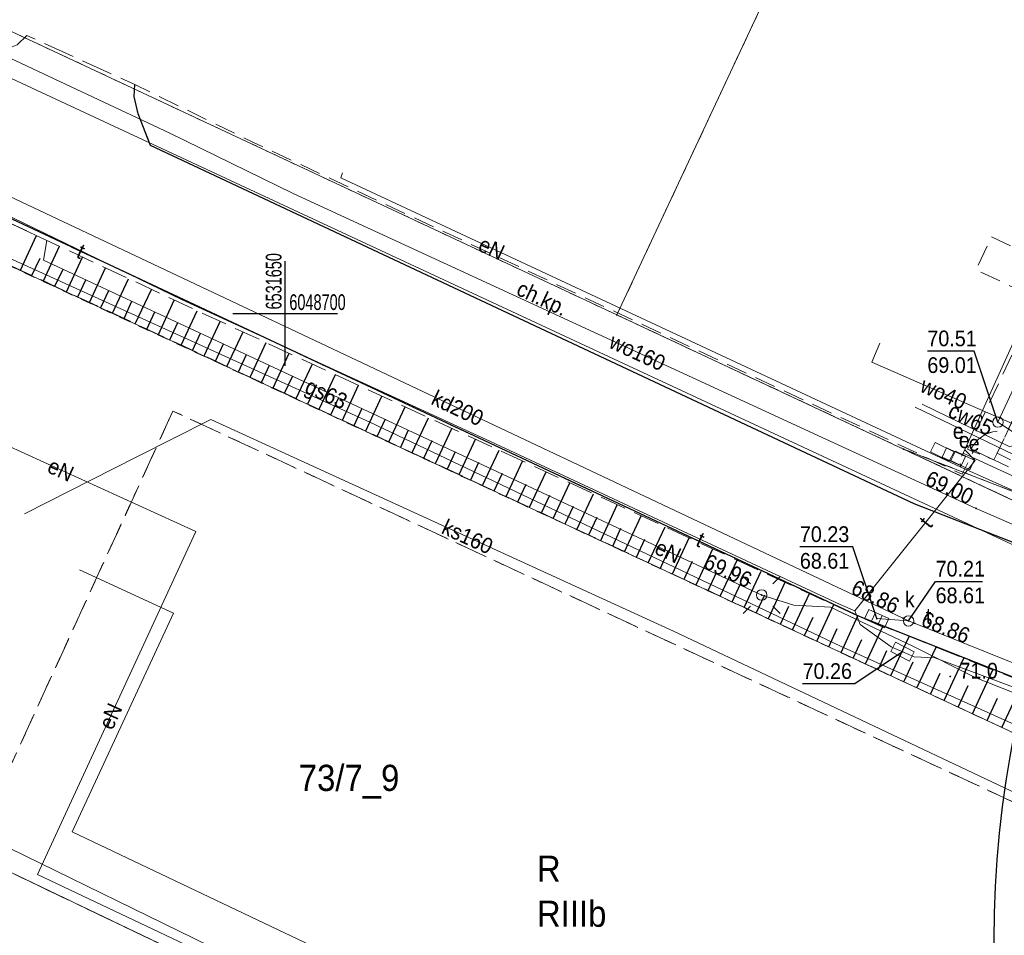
# Model space of a CAD drawing. Header units: feet. Extents: x 6524992 to 6539952, y 6047571 to 6067901.
# Tile 11 of 53: x 6531637 to 6531684, y 6048670 to 6048714. Entities that reach past the tile are written whole.
import ezdxf
from ezdxf.enums import TextEntityAlignment as Align

# ---------------------------------------------------------------- set-up
doc = ezdxf.new("R2010")
doc.units = ezdxf.units.FT
doc.header["$MEASUREMENT"] = 0
for name, pattern in [('1.5_0.5', [2, 1.5, -0.5]), ('218-500', [1, 0.5, -0.5]), ('219-500', [0]), ('ktok04-500', [0]), ('mz1.0_0.5', [1.5, 1, -0.5]), ('mz1.25_0.5', [1.75, 1.25, -0.5])]:
    doc.linetypes.add(name, pattern=pattern)
doc.layers.get('0').update_dxf_attribs({"linetype": 'CONTINUOUS', "lineweight": 18})
doc.layers.add('000 Inne (niezydentyfikowane)', color=7, linetype='CONTINUOUS')
doc.layers.add('00_krz', color=7, linetype='CONTINUOUS', lineweight=18)
for name, color, linetype, transparency in [('203-Punkt załamania granicy działki nie stabilizowany', 7, 'CONTINUOUS', 0.5), ('209-Opis konturu klasyfikacyjnego', 7, 'CONTINUOUS', 0.5), ('210-Oznaczenie użytku', 7, 'CONTINUOUS', 0.5), ('211-Nr działki', 7, 'CONTINUOUS', 0.5), ('217-Granica konturu klasyfikcyjnego', 7, 'CONTINUOUS', 0.5), ('218-Granica użytku', 7, 'CONTINUOUS', 0.5), ('219-Linia granicy', 7, 'CONTINUOUS', 0.5), ('chodnik (powierzchnia)', 7, 'CONTINUOUS', 0.5), ('chodnik (powierzchnia)-Atr17', 7, 'CONTINUOUS', 0.5), ('furtka (linia)', 7, 'CONTINUOUS', 0.5), ('furtka (linia) - symbol', 7, 'CONTINUOUS', 0.5), ('jezdnia (powierzchnia)', 7, 'CONTINUOUS', 0.5), ('kratka ściekowa (punkt)', 7, 'CONTINUOUS', 0.5), ('krawężnik (linia)', 7, 'CONTINUOUS', 0.5), ('latarnia (punkt)', 7, 'CONTINUOUS', 0.5), ('plac (powierzchnia)', 7, 'CONTINUOUS', 0.5), ('przewód ciepłowniczy (linia)', 7, 'CONTINUOUS', 0.5), ('przewód ciepłowniczy (linia)-Atr1', 7, 'CONTINUOUS', 0.5), ('przewód elektroenergetyczny (linia)', 7, 'CONTINUOUS', 0.5), ('przewód elektroenergetyczny (linia)-Atr1', 7, 'CONTINUOUS', 0.5), ('przewód gazowy (linia)', 7, 'CONTINUOUS', 0.5), ('przewód gazowy (linia)-Atr1', 7, 'CONTINUOUS', 0.5), ('przewód kanalizacyjny (linia)', 7, 'CONTINUOUS', 0.5), ('przewód kanalizacyjny (linia)-Atr1', 7, 'CONTINUOUS', 0.5), ('przewód telekomunikacyjny (linia)', 7, 'CONTINUOUS', 0.5), ('przewód telekomunikacyjny (linia)-Atr1', 7, 'CONTINUOUS', 0.5), ('przewód wodociągowy (linia)', 7, 'CONTINUOUS', 0.5), ('przewód wodociągowy (linia)-Atr1', 7, 'CONTINUOUS', 0.5), ('punkt o określonej wysokości (sieć elektroenergetyczna)', 7, 'CONTINUOUS', 0.5), ('punkt o określonej wysokości (sieć elektroenergetyczna)-Atr2', 7, 'CONTINUOUS', 0.5), ('punkt o określonej wysokości (sieć kanalizacyjna)', 7, 'CONTINUOUS', 0.5), ('punkt o określonej wysokości (sieć kanalizacyjna)-Atr2', 7, 'CONTINUOUS', 0.5), ('punkt o określonej wysokości (sieć kanalizacyjna)-Atr3', 7, 'CONTINUOUS', 0.5), ('punkt o określonej wysokości (sieć telekomunikacyjna)', 7, 'CONTINUOUS', 0.5), ('punkt o określonej wysokości (sieć telekomunikacyjna)-Atr2', 7, 'CONTINUOUS', 0.5), ('punkt o określonej wysokości (sieć wodociągowa)', 7, 'CONTINUOUS', 0.5), ('punkt o określonej wysokości (sieć wodociągowa)-Atr3', 7, 'CONTINUOUS', 0.5), ('punkt wysokościowy naturalny', 7, 'CONTINUOUS', 0.5), ('punkt wysokościowy naturalny-Atr2', 7, 'CONTINUOUS', 0.5), ('skarpa nieumocniona (powierzchnia)', 7, 'CONTINUOUS', 0.5), ('studzienka okrągła - przewód kanalizacyjny (punkt)', 7, 'CONTINUOUS', 0.5), ('studzienka okrągła - przewód kanalizacyjny (punkt)-Atr17', 7, 'CONTINUOUS', 0.5), ('studzienka prostokątna - przewód telekomunikacyjny (punkt)', 7, 'CONTINUOUS', 0.5), ('studzienka prostokątna - przewód telekomunikacyjny (punkt)-Atr17', 7, 'CONTINUOUS', 0.5), ('szafa elektroenergetyczna (punkt)', 7, 'CONTINUOUS', 0.5), ('szafa elektroenergetyczna (punkt)-Atr17', 7, 'CONTINUOUS', 0.5), ('Wstawianie ramki sekcyjnej z opisem', 7, 'CONTINUOUS', 0.5)]:
    doc.layers.add(name, color=color, linetype=linetype, transparency=transparency)
doc.layers.add('_Robocza', color=1, linetype='CONTINUOUS', lineweight=30, plot=False)
doc.layers.add('BDZ_ObiektZwiazanyZKomunikacja', color=7, linetype='CONTINUOUS', lineweight=18, transparency=0.5)
doc.styles.get("Standard").update_dxf_attribs({"font": 'arial.ttf'})

# ---------------------------------------------------------------- blocks, each defined once
blk = doc.blocks.new('203')
at = {"linetype": 'Continuous', "lineweight": 0}
h = blk.add_hatch(color=0, dxfattribs=at)
edge = h.paths.add_edge_path()
edge.add_arc((0, 0), 0.045, 0, 360)
blk = doc.blocks.new('OK04')
at = {"color": 0, "linetype": 'Continuous', "lineweight": 0}
blk.add_arc((1.5, 0.001), 1.5, 120, 180, dxfattribs=at)
blk = doc.blocks.new('US15')
at = {"color": 0, "linetype": 'Continuous', "lineweight": 13}
blk.add_circle((0, 0), 0.25, dxfattribs=at)
blk = doc.blocks.new('PW01')
at = {"linetype": 'Continuous', "lineweight": 13}
h = blk.add_hatch(color=0, dxfattribs=at)
edge = h.paths.add_edge_path()
edge.add_arc((0, 0), 0.045, 0, 360)
blk = doc.blocks.new('SM01')
at = {"color": 0, "linetype": 'Continuous', "lineweight": 13}
for p, q in [((-0.53, 0.531), (-0.883, 0.884)), ((0.531, 0.531), (0.884, 0.884)), ((-0.53, -0.53), (-0.883, -0.883)), ((0.531, -0.53), (0.884, -0.883))]:
    blk.add_line(p, q, dxfattribs=at)
blk.add_circle((0, 0), 0.25, dxfattribs=at)
blk = doc.blocks.new('US05')
at = {"color": 0, "linetype": 'Continuous', "lineweight": 13}
for p, q in [((-0.525, -0.25), (-0.525, 0.25)), ((-0.525, 0.25), (-0.175, 0.25)), ((-0.175, -0.25), (-0.175, 0.25)), ((-0.175, 0.25), (0.175, 0.25)), ((0.175, -0.25), (0.175, 0.25)), ((0.175, 0.25), (0.525, 0.25)), ((0.525, -0.25), (0.525, 0.25)), ((-0.525, -0.25), (-0.175, -0.25)), ((-0.175, -0.25), (0.175, -0.25)), ((0.175, -0.25), (0.525, -0.25))]:
    blk.add_line(p, q, dxfattribs=at)
blk = doc.blocks.new('US15B')
at = {"color": 0, "linetype": 'Continuous', "lineweight": 0}
blk.add_lwpolyline([(-0.5, -0.25), (0.5, -0.25), (0.5, 0.25), (-0.5, 0.25)], close=True, dxfattribs=at)
blk = doc.blocks.new('US18')
at = {"color": 0, "linetype": 'Continuous', "lineweight": 13}
for p, q in [((-0.5, -0.25), (-0.5, 0.25)), ((-0.5, 0.25), (0.5, 0.25)), ((0.5, -0.25), (0.5, 0.25)), ((-0.5, -0.25), (0.5, -0.25))]:
    blk.add_line(p, q, dxfattribs=at)
blk = doc.blocks.new('RAMKA500K')
at = {"color": 0}
for p, q in [((50, 197.5), (50, 202.5)), ((47.5, 200), (52.5, 200))]:
    blk.add_line(p, q, dxfattribs=at)
blk = doc.blocks.new('KTOK04_500')
at = {"color": 0, "linetype": 'Continuous', "lineweight": 13}
blk.add_arc((3, 0), 3, 119.98164, 180, dxfattribs=at)

msp = doc.modelspace()

# ---------------------------------------------------------------- linework, layer by layer
at = {"layer": '000 Inne (niezydentyfikowane)', "color": 7, "linetype": 'Continuous', "lineweight": 25, "flags": 128}
for points in [[(6531637.35, 6048702.08), (6531638.12, 6048703.73)], [(6531638.45, 6048701.57), (6531639.22, 6048703.22)], [(6531637.9, 6048701.82), (6531638.29, 6048702.65)], [(6531639.55, 6048701.05), (6531640.32, 6048702.7)], [(6531639, 6048701.31), (6531639.39, 6048702.13)], [(6531640.65, 6048700.54), (6531641.42, 6048702.19)], [(6531640.1, 6048700.8), (6531640.48, 6048701.62)], [(6531641.75, 6048700.03), (6531642.51, 6048701.67)], [(6531641.2, 6048700.29), (6531641.58, 6048701.11)], [(6531642.84, 6048699.52), (6531643.61, 6048701.16)], [(6531642.3, 6048699.77), (6531642.68, 6048700.6)], [(6531643.94, 6048699.01), (6531644.7, 6048700.65)], [(6531643.39, 6048699.26), (6531643.77, 6048700.09)], [(6531645.03, 6048698.5), (6531645.8, 6048700.14)], [(6531644.49, 6048698.75), (6531644.87, 6048699.57)], [(6531646.13, 6048697.99), (6531646.89, 6048699.63)], [(6531645.58, 6048698.24), (6531645.96, 6048699.07)], [(6531647.22, 6048697.48), (6531647.99, 6048699.13)], [(6531646.67, 6048697.73), (6531647.06, 6048698.56)], [(6531648.32, 6048696.97), (6531649.09, 6048698.62)], [(6531649.42, 6048696.46), (6531650.19, 6048698.11)], [(6531647.77, 6048697.22), (6531648.15, 6048698.05)], [(6531650.52, 6048695.94), (6531651.3, 6048697.6)], [(6531648.87, 6048696.71), (6531649.25, 6048697.54)], [(6531649.97, 6048696.2), (6531650.36, 6048697.03)], [(6531651.63, 6048695.43), (6531652.4, 6048697.09)], [(6531651.08, 6048695.69), (6531651.46, 6048696.51)], [(6531652.74, 6048694.91), (6531653.51, 6048696.58)], [(6531652.18, 6048695.17), (6531652.57, 6048696)], [(6531653.85, 6048694.4), (6531654.62, 6048696.06)], [(6531653.29, 6048694.65), (6531653.68, 6048695.49)], [(6531654.96, 6048693.88), (6531655.74, 6048695.55)], [(6531654.4, 6048694.14), (6531654.79, 6048694.97)], [(6531656.07, 6048693.36), (6531656.85, 6048695.03)], [(6531655.52, 6048693.62), (6531655.9, 6048694.45)], [(6531657.19, 6048692.84), (6531657.97, 6048694.52)], [(6531656.63, 6048693.1), (6531657.02, 6048693.94)], [(6531658.31, 6048692.32), (6531659.09, 6048694)], [(6531657.75, 6048692.58), (6531658.14, 6048693.42)], [(6531659.43, 6048691.79), (6531660.22, 6048693.48)], [(6531658.87, 6048692.06), (6531659.26, 6048692.9)], [(6531660.56, 6048691.27), (6531661.34, 6048692.96)], [(6531661.68, 6048690.75), (6531662.47, 6048692.44)], [(6531659.99, 6048691.53), (6531660.39, 6048692.38)], [(6531661.12, 6048691.01), (6531661.51, 6048691.85)], [(6531662.81, 6048690.22), (6531663.6, 6048691.92)], [(6531662.25, 6048690.48), (6531662.64, 6048691.33)], [(6531663.94, 6048689.69), (6531664.74, 6048691.39)], [(6531663.38, 6048689.96), (6531663.77, 6048690.81)], [(6531665.08, 6048689.16), (6531665.87, 6048690.87)], [(6531664.51, 6048689.43), (6531664.91, 6048690.28)], [(6531666.22, 6048688.63), (6531667.01, 6048690.34)], [(6531665.65, 6048688.9), (6531666.04, 6048689.75)], [(6531667.35, 6048688.1), (6531668.15, 6048689.82)], [(6531666.78, 6048688.37), (6531667.18, 6048689.23)], [(6531668.5, 6048687.57), (6531669.3, 6048689.29)], [(6531667.93, 6048687.84), (6531668.32, 6048688.7)], [(6531669.64, 6048687.04), (6531670.44, 6048688.76)], [(6531670.79, 6048686.51), (6531671.59, 6048688.23)], [(6531669.07, 6048687.31), (6531669.47, 6048688.17)], [(6531670.21, 6048686.77), (6531670.61, 6048687.63)], [(6531671.94, 6048685.97), (6531672.74, 6048687.7)], [(6531671.36, 6048686.24), (6531671.76, 6048687.1)], [(6531673.09, 6048685.43), (6531673.89, 6048687.17)], [(6531672.51, 6048685.7), (6531672.92, 6048686.57)], [(6531674.24, 6048684.9), (6531675.05, 6048686.63)], [(6531673.67, 6048685.17), (6531674.07, 6048686.03)], [(6531675.4, 6048684.36), (6531676.21, 6048686.1)], [(6531674.82, 6048684.63), (6531675.23, 6048685.5)], [(6531676.56, 6048683.82), (6531677.37, 6048685.56)], [(6531675.98, 6048684.09), (6531676.38, 6048684.96)], [(6531677.73, 6048683.27), (6531678.57, 6048685.08)], [(6531677.14, 6048683.55), (6531677.55, 6048684.43)], [(6531678.94, 6048682.71), (6531679.81, 6048684.58)], [(6531680.19, 6048682.12), (6531681.1, 6048684.07)], [(6531678.33, 6048682.99), (6531678.75, 6048683.91)], [(6531681.49, 6048681.52), (6531682.43, 6048683.54)], [(6531679.56, 6048682.42), (6531680, 6048683.37)], [(6531680.83, 6048681.82), (6531681.3, 6048682.82)], [(6531682.84, 6048680.89), (6531683.82, 6048682.99)], [(6531682.16, 6048681.21), (6531682.64, 6048682.24)], [(6531684.25, 6048680.23), (6531685.26, 6048682.41)], [(6531683.54, 6048680.56), (6531684.04, 6048681.63)]]:
    msp.add_lwpolyline(points, dxfattribs=at)
at = {"layer": '217-Granica konturu klasyfikcyjnego', "color": 3, "linetype": '1.5_0.5', "lineweight": 18, "flags": 128}
for points in [[(6531644.64, 6048695.35), (6531636.13, 6048676.77)], [(6531699.41, 6048669.87), (6531644.64, 6048695.35)], [(6531604.01, 6048689.03), (6531668.96, 6048657.97)]]:
    msp.add_lwpolyline(points, dxfattribs=at)
at = {"layer": '218-Granica użytku', "color": 3, "linetype": '218-500', "lineweight": 18, "flags": 128}
for points in [[(6531685.66, 6048742.25), (6531665.85, 6048699.94)], [(6531665.85, 6048699.94), (6531615.5, 6048723.51)], [(6531699.64, 6048673.07), (6531627.6, 6048706.58)], [(6531627.6, 6048706.58), (6531699.64, 6048673.07)], [(6531665.85, 6048699.94), (6531679.55, 6048693.53)], [(6531679.55, 6048693.53), (6531665.85, 6048699.94)], [(6531644.64, 6048695.35), (6531636.13, 6048676.77)], [(6531636.13, 6048676.77), (6531644.64, 6048695.35)], [(6531699.41, 6048669.87), (6531644.64, 6048695.35)], [(6531644.64, 6048695.35), (6531699.41, 6048669.87)], [(6531679.55, 6048693.53), (6531713.39, 6048680.44)], [(6531710.29, 6048679.14), (6531679.55, 6048693.53)], [(6531679.55, 6048693.53), (6531710.29, 6048679.14)], [(6531713.39, 6048680.44), (6531679.55, 6048693.53)], [(6531604.01, 6048689.03), (6531668.96, 6048657.97)], [(6531668.96, 6048657.97), (6531604.01, 6048689.03)]]:
    msp.add_lwpolyline(points, dxfattribs=at)
at = {"layer": '219-Linia granicy', "color": 3, "linetype": '219-500', "lineweight": 18, "flags": 128}
for points in [[(6531665.85, 6048699.94), (6531685.66, 6048742.25)], [(6531615.5, 6048723.51), (6531665.85, 6048699.94)], [(6531615.02, 6048712.44), (6531699.64, 6048673.07)], [(6531665.85, 6048699.94), (6531679.55, 6048693.53)], [(6531679.55, 6048693.53), (6531713.39, 6048680.44)], [(6531710.29, 6048679.14), (6531679.55, 6048693.53)], [(6531668.96, 6048657.97), (6531604.01, 6048689.03)]]:
    msp.add_lwpolyline(points, dxfattribs=at)
at = {"layer": '_Robocza'}
msp.add_circle((6531733.871, 6048670.068), 50, dxfattribs=at)
at = {"layer": 'BDZ_ObiektZwiazanyZKomunikacja', "color": 0, "linetype": 'Continuous', "lineweight": 18, "flags": 128}
msp.add_lwpolyline([(6531682.78, 6048693.53), (6531683.96, 6048692.97)], dxfattribs=at)
at = {"layer": 'chodnik (powierzchnia)', "color": 7, "linetype": 'mz1.0_0.5', "lineweight": 18, "flags": 128}
for points in [[(6531705.98, 6048728.16), (6531700.23, 6048730.88), (6531698.03, 6048726.22), (6531696.51, 6048726.93), (6531695.04, 6048727.64), (6531694.31, 6048726.08), (6531695.78, 6048725.39), (6531697.27, 6048724.61), (6531695.89, 6048721.67), (6531694.36, 6048722.36), (6531692.89, 6048723.08), (6531692.15, 6048721.5), (6531693.63, 6048720.81), (6531695.15, 6048720.09), (6531688.9, 6048706.88), (6531687.38, 6048707.55), (6531685.91, 6048708.26), (6531685.17, 6048706.69), (6531686.64, 6048706), (6531688.14, 6048705.27), (6531686.76, 6048702.29), (6531685.22, 6048702.98), (6531683.75, 6048703.67), (6531683.01, 6048702.1), (6531684.48, 6048701.41), (6531685.99, 6048700.69), (6531682.61, 6048693.53), (6531683.86, 6048693.02), (6531684.02, 6048693.33), (6531692.92, 6048712.23), (6531697.44, 6048710.09), (6531698.02, 6048711.29), (6531693.49, 6048713.43), (6531700.4, 6048728.09), (6531704.94, 6048725.96)], [(6531642.82, 6048710.94), (6531642.78, 6048710.38), (6531642.98, 6048709.55), (6531643.57, 6048708.03), (6531680.06, 6048690.92), (6531684.95, 6048689), (6531687, 6048689.45), (6531687.62, 6048689.78), (6531688.11, 6048690.27), (6531688.39, 6048690.87), (6531683.86, 6048693.02), (6531682.61, 6048693.53), (6531682.87, 6048693.4), (6531682.35, 6048692.33), (6531648.46, 6048708.19)]]:
    msp.add_lwpolyline(points, close=True, dxfattribs=at)
at = {"layer": 'furtka (linia)', "color": 7, "linetype": 'ktok04-500', "lineweight": 18, "flags": 128}
msp.add_lwpolyline([(6531682.78, 6048693.53), (6531683.96, 6048692.97)], dxfattribs=at)
at = {"layer": 'jezdnia (powierzchnia)', "color": 7, "linetype": '1.5_0.5', "lineweight": 18, "flags": 128}
msp.add_lwpolyline([(6531712.18, 6048678.34), (6531694.66, 6048685.18), (6531693.9, 6048686.38), (6531693.33, 6048687.73), (6531693.35, 6048688.56), (6531688.38, 6048690.87), (6531688.11, 6048690.27), (6531687.62, 6048689.78), (6531687, 6048689.45), (6531684.95, 6048689), (6531680.06, 6048690.92), (6531643.57, 6048708.03), (6531642.98, 6048709.55), (6531642.78, 6048710.38), (6531642.82, 6048710.94), (6531637.65, 6048713.29), (6531637.2, 6048712.84), (6531636.53, 6048712.58), (6531634.7, 6048712.2), (6531615.15, 6048721.33), (6531593.72, 6048731.37), (6531592.74, 6048733.31), (6531592.65, 6048733.8), (6531592.69, 6048734.36), (6531587.6, 6048736.77), (6531587.16, 6048736.36), (6531586.76, 6048736.13), (6531584.8, 6048735.55), (6531565.67, 6048744.55), (6531563.92, 6048738.49), (6531585.82, 6048728.44), (6531613.07, 6048715.65), (6531636.71, 6048704.62), (6531677.48, 6048685.51), (6531700.11, 6048676.59), (6531700.37, 6048676.4), (6531700.61, 6048676.18), (6531700.83, 6048675.94), (6531701.01, 6048675.67), (6531701.16, 6048675.39), (6531701.28, 6048675.09), (6531701.37, 6048674.77), (6531701.42, 6048674.45), (6531701.43, 6048674.13), (6531701.41, 6048673.81), (6531701.35, 6048673.49), (6531701.25, 6048673.18), (6531701.12, 6048672.88)], close=True, dxfattribs=at)
at = {"layer": 'krawężnik (linia)', "color": 7, "linetype": 'Continuous', "lineweight": 25, "flags": 128}
for points in [[(6531701.12, 6048672.88), (6531701.25, 6048673.18), (6531701.35, 6048673.49), (6531701.41, 6048673.81), (6531701.43, 6048674.13), (6531701.42, 6048674.45), (6531701.37, 6048674.77), (6531701.28, 6048675.09), (6531701.16, 6048675.39), (6531701.01, 6048675.67), (6531700.83, 6048675.94), (6531700.61, 6048676.18), (6531700.37, 6048676.4), (6531700.11, 6048676.59), (6531677.48, 6048685.51), (6531636.71, 6048704.62), (6531613.07, 6048715.65), (6531585.82, 6048728.44), (6531563.92, 6048738.49)], [(6531688.38, 6048690.87), (6531688.11, 6048690.27), (6531687.62, 6048689.78), (6531687, 6048689.45), (6531684.95, 6048689), (6531680.06, 6048690.92), (6531643.57, 6048708.03), (6531642.98, 6048709.55), (6531642.78, 6048710.38), (6531642.82, 6048710.94)]]:
    msp.add_lwpolyline(points, dxfattribs=at)
at = {"layer": 'plac (powierzchnia)', "color": 7, "linetype": '1.5_0.5', "lineweight": 18, "flags": 128}
msp.add_lwpolyline([(6531688.55, 6048691.18), (6531689.73, 6048693.67), (6531697.44, 6048710.09), (6531692.92, 6048712.23), (6531684.02, 6048693.33)], close=True, dxfattribs=at)
at = {"layer": 'przewód ciepłowniczy (linia)', "color": 212, "linetype": 'Continuous', "lineweight": 18, "flags": 128}
for points in [[(6531696.1, 6048690.84), (6531686.01, 6048695.73), (6531685.77, 6048695.67), (6531684.86, 6048693.73), (6531684.62, 6048693.64), (6531680.44, 6048695.68)], [(6531695.77, 6048690.7), (6531686.16, 6048695.38), (6531685.93, 6048695.3), (6531685.06, 6048693.33), (6531684.84, 6048693.26), (6531680.11, 6048695.54)]]:
    msp.add_lwpolyline(points, dxfattribs=at)
at = {"layer": 'przewód elektroenergetyczny (linia)', "color": 1, "linetype": 'Continuous', "lineweight": 18, "flags": 128}
for points in [[(6531682.31, 6048693.2), (6531682.4, 6048693.34), (6531686.35, 6048702.05), (6531686.71, 6048702.83), (6531687.68, 6048705.01), (6531688.02, 6048705.75), (6531691.66, 6048713.65), (6531695.4, 6048721.55), (6531695.69, 6048722.21), (6531696.71, 6048724.47), (6531696.99, 6048725.17), (6531700.28, 6048732.29), (6531709.08, 6048728.23)], [(6531682.4, 6048693.34), (6531699.31, 6048685.56), (6531703.44, 6048693.9), (6531703.82, 6048694.74), (6531704.78, 6048696.79), (6531705.18, 6048697.63), (6531712.64, 6048713.34), (6531712.99, 6048714.12), (6531713.86, 6048716.18), (6531714.34, 6048717.11), (6531716.92, 6048715.85)], [(6531682.29, 6048692.67), (6531652.66, 6048706.49), (6531652.74, 6048706.73)], [(6531699.56, 6048657.52), (6531698.15, 6048657.87), (6531694.78, 6048667.18), (6531696.82, 6048668.55), (6531699.77, 6048669.86), (6531699.96, 6048673.96), (6531698.94, 6048675.18), (6531697.68, 6048676.8), (6531682.97, 6048682.62), (6531679.99, 6048684.12), (6531676.05, 6048685.98), (6531674.31, 6048686.07), (6531672.77, 6048686.56), (6531646.59, 6048698.77), (6531638.46, 6048702.55), (6531638.61, 6048703.49), (6531634.53, 6048705.4)], [(6531633.7, 6048694.52), (6531633.92, 6048694.98), (6531645.73, 6048689.6), (6531638.17, 6048673.21), (6531669.44, 6048658.38)], [(6531718.72, 6048679.35), (6531711.77, 6048679.82), (6531706.19, 6048682.72), (6531705.3, 6048682.38), (6531682.29, 6048692.67), (6531682.26, 6048692.84)]]:
    msp.add_lwpolyline(points, dxfattribs=at)
at = {"layer": 'przewód gazowy (linia)', "color": 40, "linetype": 'Continuous', "lineweight": 18, "flags": 128}
for points in [[(6531693.6, 6048666.41), (6531699.52, 6048668.98), (6531699.99, 6048669.91), (6531700.24, 6048673.45), (6531676.54, 6048684.12), (6531654.05, 6048694.82), (6531633.59, 6048704.11), (6531628.6, 6048706.91), (6531609.25, 6048715.63), (6531581.75, 6048728.52), (6531561.05, 6048738.24), (6531546.04, 6048745.22), (6531545.19, 6048745.78), (6531544.37, 6048746.54), (6531542.97, 6048746.28), (6531536.93, 6048749.64), (6531527.6, 6048753.84)], [(6531625.08, 6048695.06), (6531623.31, 6048695.87), (6531617.63, 6048683.75), (6531629.48, 6048678.05), (6531669.87, 6048658.31)]]:
    msp.add_lwpolyline(points, dxfattribs=at)
at = {"layer": 'przewód kanalizacyjny (linia)', "color": 34, "linetype": 'Continuous', "lineweight": 18, "flags": 128}
for points in [[(6531709.58, 6048677.7), (6531687.95, 6048687.48), (6531638.12, 6048710.67), (6531587.8, 6048734.14), (6531565.8, 6048744.62)], [(6531689.86, 6048691.08), (6531684.06, 6048694.82), (6531686.16, 6048699.33), (6531689.62, 6048706.85), (6531695.09, 6048718.6), (6531699.24, 6048727.36), (6531697.17, 6048728.34)], [(6531600.06, 6048722.01), (6531601.44, 6048722.32), (6531637.39, 6048705.34), (6531679.79, 6048685.32), (6531699.97, 6048677.21)], [(6531637.55, 6048690.43), (6531642.92, 6048693.16), (6531646.45, 6048694.95), (6531668.56, 6048684.84), (6531697.52, 6048671.12), (6531705.22, 6048664.6)], [(6531679.79, 6048685.32), (6531678.27, 6048685.43)]]:
    msp.add_lwpolyline(points, dxfattribs=at)
at = {"layer": 'przewód telekomunikacyjny (linia)', "color": 30, "linetype": 'Continuous', "lineweight": 18, "flags": 128}
for points in [[(6531703.63, 6048671.81), (6531702.16, 6048673.9), (6531700.32, 6048675.72), (6531698.62, 6048676.61), (6531696.6, 6048677.43), (6531695.13, 6048677.94), (6531691.74, 6048679.29), (6531686.12, 6048681.67), (6531681.04, 6048683.56), (6531680.05, 6048683.61), (6531678.95, 6048684.08), (6531677.48, 6048685.15), (6531677.22, 6048685.81), (6531676.52, 6048686.1), (6531659.81, 6048693.89), (6531645.04, 6048700.68), (6531632.95, 6048706.52)], [(6531677.22, 6048685.81), (6531682.97, 6048692.98), (6531682.48, 6048693.5)]]:
    msp.add_lwpolyline(points, dxfattribs=at)
at = {"layer": 'przewód wodociągowy (linia)', "color": 5, "linetype": 'Continuous', "lineweight": 18, "flags": 128}
for points in [[(6531716.44, 6048666.21), (6531712.39, 6048677.57), (6531693.36, 6048686.21), (6531683.01, 6048690.7), (6531650.39, 6048705.74), (6531644.49, 6048708.62), (6531620.57, 6048719.87), (6531598.57, 6048730.2), (6531596.79, 6048731.04), (6531593.97, 6048732.49), (6531565.91, 6048745.95)], [(6531692.07, 6048691.55), (6531678.03, 6048697.69), (6531678.41, 6048698.59)], [(6531640.17, 6048687.77), (6531644.66, 6048685.69), (6531639.83, 6048675.24), (6531668.96, 6048661.4), (6531671.08, 6048661.05), (6531674.57, 6048649.92)]]:
    msp.add_lwpolyline(points, dxfattribs=at)
at = {"layer": 'punkt o określonej wysokości (sieć kanalizacyjna)-Atr2', "color": 7, "flags": 128}
for points in [[(6531684.06, 6048694.82), (6531682.92, 6048698.21), (6531680.686, 6048698.21)], [(6531678.27, 6048685.43), (6531677.12, 6048688.86), (6531674.594, 6048688.86)], [(6531679.79, 6048685.32), (6531681.08, 6048687.21), (6531683.314, 6048687.21)]]:
    msp.add_lwpolyline(points, dxfattribs=at)
at = {"layer": 'punkt o określonej wysokości (sieć telekomunikacyjna)-Atr2', "color": 7, "flags": 128}
msp.add_lwpolyline([(6531679.5, 6048683.85), (6531677.22, 6048682.32), (6531674.725, 6048682.32)], dxfattribs=at)
at = {"layer": 'skarpa nieumocniona (powierzchnia)', "color": 7, "linetype": 'mz1.25_0.5', "lineweight": 18, "flags": 128}
msp.add_lwpolyline([(6531700.11, 6048676.5), (6531677.48, 6048685.51), (6531645.88, 6048700.1), (6531611.96, 6048715.97), (6531563.92, 6048738.49), (6531561.99, 6048738.14), (6531611.06, 6048714.33), (6531645.16, 6048698.44), (6531673.42, 6048685.28), (6531699.46, 6048673.14), (6531700.99, 6048672.96), (6531701.14, 6048675.23)], close=True, dxfattribs=at)

# ---------------------------------------------------------------- block references
at = {"layer": '203-Punkt załamania granicy działki nie stabilizowany', "color": 3, "linetype": 'Continuous', "lineweight": 18}
for p in [(6531665.85, 6048699.94), (6531679.55, 6048693.53)]:
    msp.add_blockref('203', p, dxfattribs=at)
at = {"layer": 'BDZ_ObiektZwiazanyZKomunikacja', "color": 0, "linetype": 'Continuous', "xscale": 0.5, "yscale": 0.5, "zscale": 0.5, "rotation": 334.61}
msp.add_blockref('KTOK04_500', (6531682.78, 6048693.53), dxfattribs=at)
at = {"layer": 'furtka (linia) - symbol', "color": 7, "linetype": 'Continuous', "lineweight": 18, "rotation": 334.612}
msp.add_blockref('OK04', (6531682.78, 6048693.53), dxfattribs=at)
at = {"layer": 'kratka ściekowa (punkt)', "color": 7, "linetype": 'Continuous', "lineweight": 18, "rotation": 335.508}
msp.add_blockref('US05', (6531678.27, 6048685.43), dxfattribs=at)
at = {"layer": 'latarnia (punkt)', "color": 7, "linetype": 'Continuous', "lineweight": 18}
msp.add_blockref('SM01', (6531672.77, 6048686.56), dxfattribs=at)
at = {"layer": 'punkt o określonej wysokości (sieć elektroenergetyczna)', "color": 1, "linetype": 'Continuous', "lineweight": 13}
msp.add_blockref('PW01', (6531672.77, 6048686.56), dxfattribs=at)
at = {"layer": 'punkt o określonej wysokości (sieć kanalizacyjna)', "color": 34, "linetype": 'Continuous', "lineweight": 13}
for p in [(6531684.06, 6048694.82), (6531678.27, 6048685.43), (6531679.53, 6048685.45), (6531679.79, 6048685.32), (6531680.08, 6048685.21)]:
    msp.add_blockref('PW01', p, dxfattribs=at)
at = {"layer": 'punkt o określonej wysokości (sieć telekomunikacyjna)', "color": 30, "linetype": 'Continuous', "lineweight": 13}
msp.add_blockref('PW01', (6531679.5, 6048683.85), dxfattribs=at)
at = {"layer": 'punkt o określonej wysokości (sieć wodociągowa)', "color": 5, "linetype": 'Continuous', "lineweight": 13}
msp.add_blockref('PW01', (6531683.01, 6048690.7), dxfattribs=at)
at = {"layer": 'punkt wysokościowy naturalny', "color": 7, "linetype": 'Continuous', "lineweight": 13}
msp.add_blockref('PW01', (6531681.78, 6048682.67), dxfattribs=at)
at = {"layer": 'studzienka okrągła - przewód kanalizacyjny (punkt)', "color": 34, "linetype": 'Continuous', "lineweight": 18}
for p in [(6531684.06, 6048694.82), (6531679.79, 6048685.32)]:
    msp.add_blockref('US15', p, dxfattribs=at)
at = {"layer": 'studzienka prostokątna - przewód telekomunikacyjny (punkt)', "color": 30, "linetype": 'Continuous', "lineweight": 18, "rotation": 332.784}
msp.add_blockref('US15B', (6531679.5, 6048683.85), dxfattribs=at)
at = {"layer": 'szafa elektroenergetyczna (punkt)', "color": 7, "linetype": 'Continuous', "lineweight": 18}
for p, rotation in [((6531681.4, 6048693.4), 333.4349999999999), ((6531681.95, 6048693.16), 335.556), ((6531682.37, 6048692.99), 333.869)]:
    msp.add_blockref('US18', p, dxfattribs=dict(at, rotation=rotation))
at = {"layer": 'Wstawianie ramki sekcyjnej z opisem', "color": 7, "linetype": 'Continuous', "lineweight": 13}
msp.add_blockref('RAMKA500K', (6531600, 6048500), dxfattribs=at)
msp.add_blockref('RAMKA500K', (6531600, 6048500), dxfattribs=at)

# ---------------------------------------------------------------- texts
at = {"layer": '00_krz', "lineweight": 15, "width": 0.66}
msp.add_text('6531650', height=0.75, rotation=90, dxfattribs=at).set_placement((6531650.05, 6048700.2), align=Align.BOTTOM_LEFT)
msp.add_text('6048700', height=0.75, dxfattribs=at).set_placement((6531650.2, 6048699.95), align=Align.BOTTOM_LEFT)
at = {"layer": '209-Opis konturu klasyfikacyjnego', "color": 3, "linetype": 'Continuous', "lineweight": 18, "width": 0.9}
msp.add_text('RIIIb', height=1.25, dxfattribs=at).set_placement((6531662.03, 6048671.96), align=Align.TOP_LEFT)
at = {"layer": '210-Oznaczenie użytku', "color": 3, "linetype": 'Continuous', "lineweight": 18, "width": 0.9}
msp.add_text('R', height=1.25, dxfattribs=at).set_placement((6531662.03, 6048672.86))
at = {"layer": '211-Nr działki', "color": 3, "linetype": 'Continuous', "lineweight": 18, "width": 0.9}
msp.add_text('73/7_9', height=1.25, dxfattribs=at).set_placement((6531650.65, 6048678.45), align=Align.TOP_LEFT)
at = {"layer": 'chodnik (powierzchnia)-Atr17', "color": 7, "width": 0.9}
msp.add_text('ch.kp.', height=0.75, rotation=334.878, dxfattribs=at).set_placement((6531660.99, 6048700.93))
at = {"layer": 'przewód ciepłowniczy (linia)-Atr1', "color": 212, "width": 0.9}
msp.add_text('cw65', height=0.75, rotation=333.986, dxfattribs=at).set_placement((6531681.61, 6048695.11))
at = {"layer": 'przewód elektroenergetyczny (linia)-Atr1', "color": 1, "width": 0.9}
for rotation, p in [(334.995, (6531659.32, 6048703.38)), (335.508, (6531638.73, 6048692.79)), (334.996, (6531667.75, 6048688.9)), (65.238, (6531641.4, 6048680.22))]:
    msp.add_text('eN', height=0.75, rotation=rotation, dxfattribs=at).set_placement(p, align=Align.MIDDLE_LEFT)
at = {"layer": 'przewód gazowy (linia)-Atr1', "color": 7, "width": 0.9}
msp.add_text('gs63', height=0.75, rotation=335.579, dxfattribs=at).set_placement((6531650.88, 6048696.26))
at = {"layer": 'przewód kanalizacyjny (linia)-Atr1', "color": 34, "width": 0.9}
for s, rotation, p in [('kd200', 334.724, (6531657.08, 6048696.04)), ('ks160', 335.427, (6531657.57, 6048689.87))]:
    msp.add_text(s, height=0.75, rotation=rotation, dxfattribs=at).set_placement(p, align=Align.MIDDLE_LEFT)
at = {"layer": 'przewód telekomunikacyjny (linia)-Atr1', "color": 30, "width": 0.9}
for rotation, p in [(334.217, (6531640.13, 6048703.05)), (51.272, (6531680.52, 6048689.93)), (335.006, (6531669.73, 6048689.27))]:
    msp.add_text('t', height=0.75, rotation=rotation, dxfattribs=at).set_placement(p, align=Align.MIDDLE_LEFT)
at = {"layer": 'przewód wodociągowy (linia)-Atr1', "color": 5, "width": 0.9}
for s, rotation, p in [('wo160', 335.247, (6531665.57, 6048698.74)), ('wo40', 336.379, (6531680.43, 6048696.64))]:
    msp.add_text(s, height=0.75, rotation=rotation, dxfattribs=at).set_placement(p, align=Align.MIDDLE_LEFT)
at = {"layer": 'punkt o określonej wysokości (sieć elektroenergetyczna)-Atr2', "color": 1, "width": 0.9}
msp.add_text('69.96', height=0.75, rotation=334.996, dxfattribs=at).set_placement((6531669.93, 6048687.88))
at = {"layer": 'punkt o określonej wysokości (sieć kanalizacyjna)-Atr2', "color": 34, "width": 0.9}
for s, p in [('70.51', (6531680.686, 6048698.218)), ('70.23', (6531674.594, 6048688.867)), ('70.21', (6531681.08, 6048687.218))]:
    msp.add_text(s, height=0.75, dxfattribs=at).set_placement(p, align=Align.BOTTOM_LEFT)
at = {"layer": 'punkt o określonej wysokości (sieć kanalizacyjna)-Atr3', "color": 34, "width": 0.9}
for s, p in [('69.01', (6531680.686, 6048696.942)), ('68.61', (6531674.594, 6048687.592)), ('68.61', (6531681.08, 6048685.942))]:
    msp.add_text(s, height=0.75, dxfattribs=at).set_placement(p, align=Align.BOTTOM_LEFT)
for rotation, p in [(334.724, (6531676.98, 6048686.65)), (338.125, (6531680.33, 6048685.1))]:
    msp.add_text('68.86', height=0.75, rotation=rotation, dxfattribs=at).set_placement(p)
at = {"layer": 'punkt o określonej wysokości (sieć telekomunikacyjna)-Atr2', "color": 30, "width": 0.9}
msp.add_text('70.26', height=0.75, dxfattribs=at).set_placement((6531674.725, 6048682.327), align=Align.BOTTOM_LEFT)
at = {"layer": 'punkt o określonej wysokości (sieć wodociągowa)-Atr3', "color": 5, "width": 0.9}
msp.add_text('69.00', height=0.75, rotation=335.247, dxfattribs=at).set_placement((6531680.52, 6048691.85))
at = {"layer": 'punkt wysokościowy naturalny-Atr2', "color": 7, "width": 0.9}
msp.add_text('71.0', height=0.75, dxfattribs=at).set_placement((6531682.22, 6048682.57))
at = {"layer": 'studzienka okrągła - przewód kanalizacyjny (punkt)-Atr17', "color": 34, "width": 0.9}
msp.add_text('k', height=0.75, dxfattribs=at).set_placement((6531679.61, 6048685.97))
at = {"layer": 'studzienka prostokątna - przewód telekomunikacyjny (punkt)-Atr17', "color": 30, "width": 0.9}
msp.add_text('t', height=0.75, dxfattribs=at).set_placement((6531680.61, 6048685.18))
at = {"layer": 'szafa elektroenergetyczna (punkt)-Atr17', "color": 7, "width": 0.9}
for p in [(6531681.9, 6048694.02), (6531682.19, 6048693.58), (6531682.66, 6048693.44)]:
    msp.add_text('e', height=0.75, dxfattribs=at).set_placement(p)

doc.saveas('drawing.dxf')
